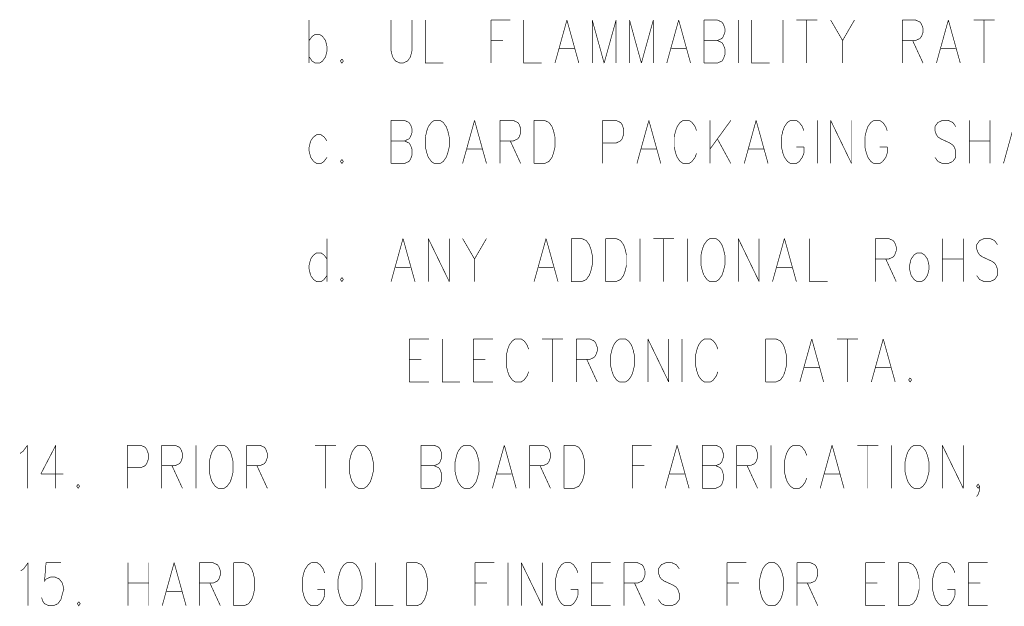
# Model space of a CAD drawing. Extents: x 0 to 34, y 0 to 22.
# Tile 13 of 30: x 18.8 to 20.3, y 7.4 to 8.3. Entities that reach past the tile are written whole.
import ezdxf

# ---------------------------------------------------------------- set-up
doc = ezdxf.new("R2010")
doc.units = 0
doc.header["$MEASUREMENT"] = 0
doc.layers.add('DD_PHO', color=7, linetype='CONTINUOUS')

msp = doc.modelspace()

# ---------------------------------------------------------------- linework, layer by layer
at = {"layer": 'DD_PHO', "const_width": 0.001}
for points in [[(19.2884, 8.2826), (19.2884, 8.217)], [(19.4134, 8.2826), (19.4134, 8.2357), (19.4157, 8.2264)], [(19.443, 8.2264), (19.4452, 8.2357), (19.4452, 8.2826)], [(19.4657, 8.2826), (19.4657, 8.217), (19.493, 8.217)], [(19.5657, 8.2826), (19.5657, 8.217)], [(19.5657, 8.2826), (19.5952, 8.2826)], [(19.6157, 8.2826), (19.6157, 8.217), (19.643, 8.217)], [(19.6816, 8.2826), (19.6634, 8.217)], [(19.6816, 8.2826), (19.6998, 8.217)], [(19.7202, 8.2826), (19.7202, 8.217)], [(19.7202, 8.2826), (19.7384, 8.217)], [(19.7566, 8.2826), (19.7384, 8.217)], [(19.7566, 8.2826), (19.7566, 8.217)], [(19.7771, 8.2826), (19.7771, 8.217)], [(19.7771, 8.2826), (19.7952, 8.217)], [(19.8134, 8.2826), (19.7952, 8.217)], [(19.8134, 8.2826), (19.8134, 8.217)], [(19.8521, 8.2826), (19.8339, 8.217)], [(19.8521, 8.2826), (19.8702, 8.217)], [(19.8907, 8.2826), (19.8907, 8.217)], [(19.8907, 8.2826), (19.9111, 8.2826)], [(19.9111, 8.2826), (19.918, 8.2795), (19.9202, 8.2764)], [(19.9202, 8.2764), (19.9225, 8.2701)], [(19.943, 8.2826), (19.943, 8.217)], [(19.9634, 8.2826), (19.9634, 8.217), (19.9907, 8.217)], [(20.0111, 8.2826), (20.0111, 8.217)], [(20.0316, 8.2826), (20.0634, 8.2826)], [(20.0475, 8.2826), (20.0475, 8.217)], [(20.0839, 8.2826), (20.1021, 8.2514)], [(20.1202, 8.2826), (20.1021, 8.2514)], [(20.193, 8.2826), (20.193, 8.217)], [(20.193, 8.2826), (20.2134, 8.2826)], [(20.2134, 8.2826), (20.2202, 8.2795), (20.2225, 8.2764)], [(20.2225, 8.2764), (20.2248, 8.2701)], [(20.2634, 8.2826), (20.2452, 8.217)], [(20.2634, 8.2826), (20.2816, 8.217)], [(20.3021, 8.2826), (20.3339, 8.2826)], [(20.318, 8.2826), (20.318, 8.217)], [(19.293, 8.2576), (19.2975, 8.2607), (19.3043, 8.2607), (19.3089, 8.2576)], [(19.9225, 8.2639), (19.9202, 8.2576)], [(19.9225, 8.2701), (19.9225, 8.2639)], [(20.2248, 8.2639), (20.2225, 8.2576)], [(20.2248, 8.2701), (20.2248, 8.2639)], [(19.2884, 8.2514), (19.293, 8.2576)], [(19.3089, 8.2576), (19.3134, 8.2514)], [(19.3134, 8.2514), (19.3157, 8.242), (19.3157, 8.2357), (19.3134, 8.2264)], [(19.5657, 8.2514), (19.5839, 8.2514)], [(19.8907, 8.2514), (19.9111, 8.2514)], [(19.9202, 8.2576), (19.918, 8.2545), (19.9111, 8.2514)], [(19.9111, 8.2514), (19.918, 8.2482), (19.9202, 8.2451)], [(19.9202, 8.2451), (19.9225, 8.2389)], [(20.1021, 8.2514), (20.1021, 8.217)], [(20.2134, 8.2514), (20.193, 8.2514)], [(20.2089, 8.2514), (20.2248, 8.217)], [(20.2225, 8.2576), (20.2202, 8.2545), (20.2134, 8.2514)], [(19.6702, 8.2389), (19.693, 8.2389)], [(19.8407, 8.2389), (19.8634, 8.2389)], [(19.9225, 8.2389), (19.9225, 8.2295), (19.9202, 8.2232), (19.918, 8.2201)], [(20.2521, 8.2389), (20.2748, 8.2389)], [(19.293, 8.2201), (19.2884, 8.2264)], [(19.3089, 8.2201), (19.3043, 8.217), (19.2975, 8.217), (19.293, 8.2201)], [(19.3134, 8.2264), (19.3089, 8.2201)], [(19.3384, 8.2232), (19.3361, 8.2201)], [(19.3361, 8.2201), (19.3384, 8.217), (19.3407, 8.2201)], [(19.3407, 8.2201), (19.3384, 8.2232)], [(19.4157, 8.2264), (19.4202, 8.2201)], [(19.4202, 8.2201), (19.4271, 8.217), (19.4316, 8.217), (19.4384, 8.2201)], [(19.4384, 8.2201), (19.443, 8.2264)], [(19.918, 8.2201), (19.9111, 8.217), (19.8907, 8.217)], [(19.4134, 8.1296), (19.4134, 8.064)], [(19.4134, 8.1296), (19.4339, 8.1296)], [(19.4339, 8.1296), (19.4407, 8.1265), (19.443, 8.1234)], [(19.4793, 8.1296), (19.4748, 8.1265), (19.4702, 8.1202), (19.468, 8.114), (19.4657, 8.1046)], [(19.4884, 8.1296), (19.4793, 8.1296)], [(19.5021, 8.1046), (19.4998, 8.114), (19.4975, 8.1202), (19.493, 8.1265), (19.4884, 8.1296)], [(19.5407, 8.1296), (19.5225, 8.064)], [(19.5407, 8.1296), (19.5589, 8.064)], [(19.5793, 8.1296), (19.5793, 8.064)], [(19.5793, 8.1296), (19.5998, 8.1296)], [(19.5998, 8.1296), (19.6066, 8.1265), (19.6089, 8.1234)], [(19.6316, 8.1296), (19.6316, 8.064)], [(19.6316, 8.1296), (19.6475, 8.1296)], [(19.6475, 8.1296), (19.6543, 8.1265), (19.6589, 8.1202), (19.6611, 8.114), (19.6634, 8.1046)], [(19.7361, 8.1296), (19.7361, 8.064)], [(19.7361, 8.1296), (19.7566, 8.1296)], [(19.7566, 8.1296), (19.7634, 8.1265), (19.7657, 8.1234)], [(19.8066, 8.1296), (19.7884, 8.064)], [(19.8066, 8.1296), (19.8248, 8.064)], [(19.8589, 8.1296), (19.8543, 8.1265), (19.8498, 8.1202), (19.8475, 8.114), (19.8452, 8.1046)], [(19.868, 8.1296), (19.8589, 8.1296)], [(19.8793, 8.114), (19.8771, 8.1202), (19.8725, 8.1265), (19.868, 8.1296)], [(19.8998, 8.1296), (19.8998, 8.064)], [(19.9316, 8.1296), (19.8998, 8.0859)], [(19.9702, 8.1296), (19.9521, 8.064)], [(19.9702, 8.1296), (19.9884, 8.064)], [(20.0225, 8.1296), (20.018, 8.1265), (20.0134, 8.1202), (20.0111, 8.114), (20.0089, 8.1046)], [(20.0316, 8.1296), (20.0225, 8.1296)], [(20.043, 8.114), (20.0407, 8.1202), (20.0361, 8.1265), (20.0316, 8.1296)], [(20.0634, 8.1296), (20.0634, 8.064)], [(20.0839, 8.1296), (20.0839, 8.064)], [(20.0839, 8.1296), (20.1157, 8.064)], [(20.1157, 8.1296), (20.1157, 8.064)], [(20.1498, 8.1296), (20.1452, 8.1265), (20.1407, 8.1202), (20.1384, 8.114), (20.1361, 8.1046)], [(20.1589, 8.1296), (20.1498, 8.1296)], [(20.1702, 8.114), (20.168, 8.1202), (20.1634, 8.1265), (20.1589, 8.1296)], [(20.2543, 8.1296), (20.2475, 8.1265), (20.243, 8.1202), (20.243, 8.114), (20.2452, 8.1077), (20.2475, 8.1046)], [(20.2634, 8.1296), (20.2543, 8.1296)], [(20.2748, 8.1202), (20.2702, 8.1265), (20.2634, 8.1296)], [(20.2952, 8.1296), (20.2952, 8.064)], [(20.3271, 8.1296), (20.3271, 8.064)], [(20.3657, 8.1296), (20.3475, 8.064)], [(19.443, 8.1234), (19.4452, 8.1171)], [(19.4452, 8.1109), (19.443, 8.1046)], [(19.4452, 8.1171), (19.4452, 8.1109)], [(19.6089, 8.1234), (19.6111, 8.1171)], [(19.6111, 8.1109), (19.6089, 8.1046)], [(19.6111, 8.1171), (19.6111, 8.1109)], [(19.768, 8.1171), (19.768, 8.1077), (19.7657, 8.1015), (19.7634, 8.0984)], [(19.7657, 8.1234), (19.768, 8.1171)], [(19.2907, 8.0984), (19.2884, 8.089), (19.2884, 8.0827), (19.2907, 8.0734)], [(19.2952, 8.1046), (19.2907, 8.0984)], [(19.3111, 8.1046), (19.3066, 8.1077), (19.2998, 8.1077), (19.2952, 8.1046)], [(19.3157, 8.0984), (19.3111, 8.1046)], [(19.4134, 8.0984), (19.4339, 8.0984)], [(19.443, 8.1046), (19.4407, 8.1015), (19.4339, 8.0984)], [(19.4339, 8.0984), (19.4407, 8.0952), (19.443, 8.0921)], [(19.4657, 8.1046), (19.4657, 8.089), (19.468, 8.0796)], [(19.4998, 8.0796), (19.5021, 8.089), (19.5021, 8.1046)], [(19.5998, 8.0984), (19.5793, 8.0984)], [(19.5952, 8.0984), (19.6111, 8.064)], [(19.6089, 8.1046), (19.6066, 8.1015), (19.5998, 8.0984)], [(19.6634, 8.1046), (19.6634, 8.089), (19.6611, 8.0796)], [(19.7634, 8.0984), (19.7566, 8.0952), (19.7361, 8.0952)], [(19.8452, 8.1046), (19.8452, 8.089), (19.8475, 8.0796)], [(19.9111, 8.1015), (19.9316, 8.064)], [(20.0089, 8.1046), (20.0089, 8.089), (20.0111, 8.0796)], [(20.1361, 8.1046), (20.1361, 8.089), (20.1384, 8.0796)], [(20.2475, 8.1046), (20.2521, 8.1015), (20.2657, 8.0952), (20.2702, 8.0921)], [(20.2952, 8.0984), (20.3271, 8.0984)], [(19.4452, 8.0859), (19.4452, 8.0765), (19.443, 8.0702), (19.4407, 8.0671)], [(19.443, 8.0921), (19.4452, 8.0859)], [(19.468, 8.0796), (19.4702, 8.0734)], [(19.4975, 8.0734), (19.4998, 8.0796)], [(19.5293, 8.0859), (19.5521, 8.0859)], [(19.6611, 8.0796), (19.6589, 8.0734)], [(19.7952, 8.0859), (19.818, 8.0859)], [(19.8475, 8.0796), (19.8498, 8.0734)], [(19.8771, 8.0734), (19.8793, 8.0796)], [(19.9589, 8.0859), (19.9816, 8.0859)], [(20.0111, 8.0796), (20.0134, 8.0734)], [(20.0316, 8.089), (20.043, 8.089)], [(20.0407, 8.0734), (20.043, 8.0796)], [(20.043, 8.0796), (20.043, 8.089)], [(20.1384, 8.0796), (20.1407, 8.0734)], [(20.1589, 8.089), (20.1702, 8.089)], [(20.168, 8.0734), (20.1702, 8.0796)], [(20.1702, 8.0796), (20.1702, 8.089)], [(20.2702, 8.0921), (20.2725, 8.089), (20.2748, 8.0827), (20.2748, 8.0734)], [(19.2907, 8.0734), (19.2952, 8.0671)], [(19.2952, 8.0671), (19.2998, 8.064), (19.3066, 8.064), (19.3111, 8.0671)], [(19.3111, 8.0671), (19.3157, 8.0734)], [(19.3384, 8.0702), (19.3361, 8.0671)], [(19.3361, 8.0671), (19.3384, 8.064), (19.3407, 8.0671)], [(19.3407, 8.0671), (19.3384, 8.0702)], [(19.4407, 8.0671), (19.4339, 8.064), (19.4134, 8.064)], [(19.4702, 8.0734), (19.4748, 8.0671)], [(19.4748, 8.0671), (19.4793, 8.064), (19.4884, 8.064), (19.493, 8.0671)], [(19.493, 8.0671), (19.4975, 8.0734)], [(19.6543, 8.0671), (19.6475, 8.064), (19.6316, 8.064)], [(19.6589, 8.0734), (19.6543, 8.0671)], [(19.8498, 8.0734), (19.8543, 8.0671)], [(19.8543, 8.0671), (19.8589, 8.064), (19.868, 8.064), (19.8725, 8.0671)], [(19.8725, 8.0671), (19.8771, 8.0734)], [(20.0134, 8.0734), (20.018, 8.0671)], [(20.018, 8.0671), (20.0225, 8.064), (20.0316, 8.064), (20.0361, 8.0671)], [(20.0361, 8.0671), (20.0407, 8.0734)], [(20.1407, 8.0734), (20.1452, 8.0671)], [(20.1452, 8.0671), (20.1498, 8.064), (20.1589, 8.064), (20.1634, 8.0671)], [(20.1634, 8.0671), (20.168, 8.0734)], [(20.2475, 8.0671), (20.243, 8.0734)], [(20.2702, 8.0671), (20.2634, 8.064), (20.2543, 8.064), (20.2475, 8.0671)], [(20.2748, 8.0734), (20.2702, 8.0671)], [(19.3157, 7.9496), (19.3157, 7.884)], [(19.4316, 7.9496), (19.4134, 7.884)], [(19.4316, 7.9496), (19.4498, 7.884)], [(19.4702, 7.9496), (19.4702, 7.884)], [(19.4702, 7.9496), (19.5021, 7.884)], [(19.5021, 7.9496), (19.5021, 7.884)], [(19.5225, 7.9496), (19.5407, 7.9184)], [(19.5589, 7.9496), (19.5407, 7.9184)], [(19.6498, 7.9496), (19.6316, 7.884)], [(19.6498, 7.9496), (19.668, 7.884)], [(19.6884, 7.9496), (19.6884, 7.884)], [(19.6884, 7.9496), (19.7043, 7.9496)], [(19.7043, 7.9496), (19.7111, 7.9465), (19.7157, 7.9402), (19.718, 7.934), (19.7202, 7.9246)], [(19.7407, 7.9496), (19.7407, 7.884)], [(19.7407, 7.9496), (19.7566, 7.9496)], [(19.7566, 7.9496), (19.7634, 7.9465), (19.768, 7.9402), (19.7702, 7.934), (19.7725, 7.9246)], [(19.793, 7.9496), (19.793, 7.884)], [(19.8134, 7.9496), (19.8452, 7.9496)], [(19.8293, 7.9496), (19.8293, 7.884)], [(19.8657, 7.9496), (19.8657, 7.884)], [(19.8998, 7.9496), (19.8952, 7.9465), (19.8907, 7.9402), (19.8884, 7.934), (19.8861, 7.9246)], [(19.9089, 7.9496), (19.8998, 7.9496)], [(19.9225, 7.9246), (19.9202, 7.934), (19.918, 7.9402), (19.9134, 7.9465), (19.9089, 7.9496)], [(19.943, 7.9496), (19.943, 7.884)], [(19.943, 7.9496), (19.9748, 7.884)], [(19.9748, 7.9496), (19.9748, 7.884)], [(20.0134, 7.9496), (19.9952, 7.884)], [(20.0134, 7.9496), (20.0316, 7.884)], [(20.0521, 7.9496), (20.0521, 7.884), (20.0793, 7.884)], [(20.1521, 7.9496), (20.1521, 7.884)], [(20.1521, 7.9496), (20.1725, 7.9496)], [(20.1725, 7.9496), (20.1793, 7.9465), (20.1816, 7.9434)], [(20.2543, 7.9496), (20.2543, 7.884)], [(20.2861, 7.9496), (20.2861, 7.884)], [(20.318, 7.9496), (20.3111, 7.9465), (20.3066, 7.9402), (20.3066, 7.934), (20.3089, 7.9277), (20.3111, 7.9246)], [(20.3271, 7.9496), (20.318, 7.9496)], [(20.3384, 7.9402), (20.3339, 7.9465), (20.3271, 7.9496)], [(20.1816, 7.9434), (20.1839, 7.9371)], [(20.1839, 7.9309), (20.1816, 7.9246)], [(20.1839, 7.9371), (20.1839, 7.9309)], [(19.2907, 7.9184), (19.2884, 7.909), (19.2884, 7.9027), (19.2907, 7.8934)], [(19.2952, 7.9246), (19.2907, 7.9184)], [(19.3111, 7.9246), (19.3066, 7.9277), (19.2998, 7.9277), (19.2952, 7.9246)], [(19.3157, 7.9184), (19.3111, 7.9246)], [(19.5407, 7.9184), (19.5407, 7.884)], [(19.7202, 7.9246), (19.7202, 7.909), (19.718, 7.8996)], [(19.7725, 7.9246), (19.7725, 7.909), (19.7702, 7.8996)], [(19.8861, 7.9246), (19.8861, 7.909), (19.8884, 7.8996)], [(19.9202, 7.8996), (19.9225, 7.909), (19.9225, 7.9246)], [(20.1725, 7.9184), (20.1521, 7.9184)], [(20.168, 7.9184), (20.1839, 7.884)], [(20.1816, 7.9246), (20.1793, 7.9215), (20.1725, 7.9184)], [(20.2066, 7.9184), (20.2043, 7.909), (20.2043, 7.9027), (20.2066, 7.8934)], [(20.2111, 7.9246), (20.2066, 7.9184)], [(20.2157, 7.9277), (20.2111, 7.9246)], [(20.2271, 7.9246), (20.2225, 7.9277), (20.2157, 7.9277)], [(20.2316, 7.9184), (20.2271, 7.9246)], [(20.2316, 7.8934), (20.2339, 7.9027), (20.2339, 7.909), (20.2316, 7.9184)], [(20.2543, 7.9184), (20.2861, 7.9184)], [(20.3111, 7.9246), (20.3157, 7.9215), (20.3293, 7.9152), (20.3339, 7.9121)], [(19.4202, 7.9059), (19.443, 7.9059)], [(19.6384, 7.9059), (19.6611, 7.9059)], [(19.718, 7.8996), (19.7157, 7.8934)], [(19.7702, 7.8996), (19.768, 7.8934)], [(19.8884, 7.8996), (19.8907, 7.8934)], [(19.918, 7.8934), (19.9202, 7.8996)], [(20.0021, 7.9059), (20.0248, 7.9059)], [(20.3339, 7.9121), (20.3361, 7.909), (20.3384, 7.9027), (20.3384, 7.8934)], [(19.2907, 7.8934), (19.2952, 7.8871)], [(19.2952, 7.8871), (19.2998, 7.884), (19.3066, 7.884), (19.3111, 7.8871)], [(19.3111, 7.8871), (19.3157, 7.8934)], [(19.3384, 7.8902), (19.3361, 7.8871)], [(19.3361, 7.8871), (19.3384, 7.884), (19.3407, 7.8871)], [(19.3407, 7.8871), (19.3384, 7.8902)], [(19.7111, 7.8871), (19.7043, 7.884), (19.6884, 7.884)], [(19.7157, 7.8934), (19.7111, 7.8871)], [(19.7634, 7.8871), (19.7566, 7.884), (19.7407, 7.884)], [(19.768, 7.8934), (19.7634, 7.8871)], [(19.8907, 7.8934), (19.8952, 7.8871)], [(19.8952, 7.8871), (19.8998, 7.884), (19.9089, 7.884), (19.9134, 7.8871)], [(19.9134, 7.8871), (19.918, 7.8934)], [(20.2066, 7.8934), (20.2111, 7.8871)], [(20.2111, 7.8871), (20.2157, 7.884), (20.2225, 7.884), (20.2271, 7.8871)], [(20.2271, 7.8871), (20.2316, 7.8934)], [(20.3111, 7.8871), (20.3066, 7.8934)], [(20.3339, 7.8871), (20.3271, 7.884), (20.318, 7.884), (20.3111, 7.8871)], [(20.3384, 7.8934), (20.3339, 7.8871)], [(19.4414, 7.7966), (19.4414, 7.731)], [(19.4414, 7.7966), (19.471, 7.7966)], [(19.4914, 7.7966), (19.4914, 7.731), (19.5187, 7.731)], [(19.5391, 7.7966), (19.5391, 7.731)], [(19.5391, 7.7966), (19.5687, 7.7966)], [(19.6028, 7.7966), (19.5982, 7.7935), (19.5937, 7.7872), (19.5914, 7.781), (19.5891, 7.7716)], [(19.6119, 7.7966), (19.6028, 7.7966)], [(19.6232, 7.781), (19.621, 7.7872), (19.6164, 7.7935), (19.6119, 7.7966)], [(19.6437, 7.7966), (19.6755, 7.7966)], [(19.6596, 7.7966), (19.6596, 7.731)], [(19.696, 7.7966), (19.696, 7.731)], [(19.696, 7.7966), (19.7164, 7.7966)], [(19.7164, 7.7966), (19.7232, 7.7935), (19.7255, 7.7904)], [(19.7619, 7.7966), (19.7573, 7.7935), (19.7528, 7.7872), (19.7505, 7.781), (19.7482, 7.7716)], [(19.771, 7.7966), (19.7619, 7.7966)], [(19.7846, 7.7716), (19.7823, 7.781), (19.7801, 7.7872), (19.7755, 7.7935), (19.771, 7.7966)], [(19.8051, 7.7966), (19.8051, 7.731)], [(19.8051, 7.7966), (19.8369, 7.731)], [(19.8369, 7.7966), (19.8369, 7.731)], [(19.8573, 7.7966), (19.8573, 7.731)], [(19.8914, 7.7966), (19.8869, 7.7935), (19.8823, 7.7872), (19.8801, 7.781), (19.8778, 7.7716)], [(19.9005, 7.7966), (19.8914, 7.7966)], [(19.9119, 7.781), (19.9096, 7.7872), (19.9051, 7.7935), (19.9005, 7.7966)], [(19.9846, 7.7966), (19.9846, 7.731)], [(19.9846, 7.7966), (20.0005, 7.7966)], [(20.0005, 7.7966), (20.0073, 7.7935), (20.0119, 7.7872), (20.0141, 7.781), (20.0164, 7.7716)], [(20.0551, 7.7966), (20.0369, 7.731)], [(20.0551, 7.7966), (20.0732, 7.731)], [(20.0937, 7.7966), (20.1255, 7.7966)], [(20.1096, 7.7966), (20.1096, 7.731)], [(20.1641, 7.7966), (20.146, 7.731)], [(20.1641, 7.7966), (20.1823, 7.731)], [(19.7255, 7.7904), (19.7278, 7.7841)], [(19.7278, 7.7841), (19.7278, 7.7779)], [(19.4414, 7.7654), (19.4596, 7.7654)], [(19.5391, 7.7654), (19.5573, 7.7654)], [(19.5891, 7.7716), (19.5891, 7.756), (19.5914, 7.7466)], [(19.7164, 7.7654), (19.696, 7.7654)], [(19.7119, 7.7654), (19.7278, 7.731)], [(19.7255, 7.7716), (19.7232, 7.7685), (19.7164, 7.7654)], [(19.7278, 7.7779), (19.7255, 7.7716)], [(19.7482, 7.7716), (19.7482, 7.756), (19.7505, 7.7466)], [(19.7823, 7.7466), (19.7846, 7.756), (19.7846, 7.7716)], [(19.8778, 7.7716), (19.8778, 7.756), (19.8801, 7.7466)], [(20.0164, 7.7716), (20.0164, 7.756), (20.0141, 7.7466)], [(20.0437, 7.7529), (20.0664, 7.7529)], [(20.1528, 7.7529), (20.1755, 7.7529)], [(19.5914, 7.7466), (19.5937, 7.7404)], [(19.5937, 7.7404), (19.5982, 7.7341)], [(19.5982, 7.7341), (19.6028, 7.731), (19.6119, 7.731), (19.6164, 7.7341)], [(19.6164, 7.7341), (19.621, 7.7404)], [(19.621, 7.7404), (19.6232, 7.7466)], [(19.7505, 7.7466), (19.7528, 7.7404)], [(19.7528, 7.7404), (19.7573, 7.7341)], [(19.7573, 7.7341), (19.7619, 7.731), (19.771, 7.731), (19.7755, 7.7341)], [(19.7755, 7.7341), (19.7801, 7.7404)], [(19.7801, 7.7404), (19.7823, 7.7466)], [(19.8801, 7.7466), (19.8823, 7.7404)], [(19.8823, 7.7404), (19.8869, 7.7341)], [(19.8869, 7.7341), (19.8914, 7.731), (19.9005, 7.731), (19.9051, 7.7341)], [(19.9051, 7.7341), (19.9096, 7.7404)], [(19.9096, 7.7404), (19.9119, 7.7466)], [(20.0073, 7.7341), (20.0005, 7.731), (19.9846, 7.731)], [(20.0119, 7.7404), (20.0073, 7.7341)], [(20.0141, 7.7466), (20.0119, 7.7404)], [(20.2051, 7.7372), (20.2028, 7.7341)], [(20.2028, 7.7341), (20.2051, 7.731), (20.2073, 7.7341)], [(20.2073, 7.7341), (20.2051, 7.7372)], [(19.4414, 7.731), (19.471, 7.731)], [(19.5391, 7.731), (19.5687, 7.731)], [(18.8474, 7.6221), (18.852, 7.6252), (18.8588, 7.6346)], [(18.8588, 7.6346), (18.8588, 7.569)], [(18.902, 7.6346), (18.8792, 7.5909)], [(18.902, 7.6346), (18.902, 7.569)], [(19.0111, 7.6346), (19.0111, 7.569)], [(19.0111, 7.6346), (19.0315, 7.6346)], [(19.0315, 7.6346), (19.0383, 7.6315), (19.0406, 7.6284)], [(19.0633, 7.6346), (19.0633, 7.569)], [(19.0633, 7.6346), (19.0838, 7.6346)], [(19.0838, 7.6346), (19.0906, 7.6315), (19.0929, 7.6284)], [(19.1156, 7.6346), (19.1156, 7.569)], [(19.1497, 7.6346), (19.1451, 7.6315), (19.1406, 7.6252), (19.1383, 7.619), (19.1361, 7.6096)], [(19.1588, 7.6346), (19.1497, 7.6346)], [(19.1724, 7.6096), (19.1701, 7.619), (19.1679, 7.6252), (19.1633, 7.6315), (19.1588, 7.6346)], [(19.1929, 7.6346), (19.1929, 7.569)], [(19.1929, 7.6346), (19.2133, 7.6346)], [(19.2133, 7.6346), (19.2201, 7.6315), (19.2224, 7.6284)], [(19.2974, 7.6346), (19.3292, 7.6346)], [(19.3133, 7.6346), (19.3133, 7.569)], [(19.3633, 7.6346), (19.3588, 7.6315), (19.3542, 7.6252), (19.352, 7.619), (19.3497, 7.6096)], [(19.3724, 7.6346), (19.3633, 7.6346)], [(19.3861, 7.6096), (19.3838, 7.619), (19.3815, 7.6252), (19.377, 7.6315), (19.3724, 7.6346)], [(19.4588, 7.6346), (19.4588, 7.569)], [(19.4588, 7.6346), (19.4792, 7.6346)], [(19.4792, 7.6346), (19.4861, 7.6315), (19.4883, 7.6284)], [(19.5247, 7.6346), (19.5201, 7.6315), (19.5156, 7.6252), (19.5133, 7.619), (19.5111, 7.6096)], [(19.5338, 7.6346), (19.5247, 7.6346)], [(19.5474, 7.6096), (19.5451, 7.619), (19.5429, 7.6252), (19.5383, 7.6315), (19.5338, 7.6346)], [(19.5861, 7.6346), (19.5679, 7.569)], [(19.5861, 7.6346), (19.6042, 7.569)], [(19.6247, 7.6346), (19.6247, 7.569)], [(19.6247, 7.6346), (19.6451, 7.6346)], [(19.6451, 7.6346), (19.652, 7.6315), (19.6542, 7.6284)], [(19.677, 7.6346), (19.677, 7.569)], [(19.677, 7.6346), (19.6929, 7.6346)], [(19.6929, 7.6346), (19.6997, 7.6315), (19.7042, 7.6252), (19.7065, 7.619), (19.7088, 7.6096)], [(19.7815, 7.6346), (19.7815, 7.569)], [(19.7815, 7.6346), (19.8111, 7.6346)], [(19.8497, 7.6346), (19.8315, 7.569)], [(19.8497, 7.6346), (19.8679, 7.569)], [(19.8883, 7.6346), (19.8883, 7.569)], [(19.8883, 7.6346), (19.9088, 7.6346)], [(19.9088, 7.6346), (19.9156, 7.6315), (19.9179, 7.6284)], [(19.9406, 7.6346), (19.9406, 7.569)], [(19.9406, 7.6346), (19.9611, 7.6346)], [(19.9611, 7.6346), (19.9679, 7.6315), (19.9701, 7.6284)], [(19.9929, 7.6346), (19.9929, 7.569)], [(20.027, 7.6346), (20.0224, 7.6315), (20.0179, 7.6252), (20.0156, 7.619), (20.0133, 7.6096)], [(20.0361, 7.6346), (20.027, 7.6346)], [(20.0474, 7.619), (20.0451, 7.6252), (20.0406, 7.6315), (20.0361, 7.6346)], [(20.0861, 7.6346), (20.0679, 7.569)], [(20.0861, 7.6346), (20.1042, 7.569)], [(20.1247, 7.6346), (20.1565, 7.6346)], [(20.1406, 7.6346), (20.1406, 7.569)], [(20.177, 7.6346), (20.177, 7.569)], [(20.2111, 7.6346), (20.2065, 7.6315), (20.202, 7.6252), (20.1997, 7.619), (20.1974, 7.6096)], [(20.2201, 7.6346), (20.2111, 7.6346)], [(20.2338, 7.6096), (20.2315, 7.619), (20.2292, 7.6252), (20.2247, 7.6315), (20.2201, 7.6346)], [(20.2542, 7.6346), (20.2542, 7.569)], [(20.2542, 7.6346), (20.2861, 7.569)], [(20.2861, 7.6346), (20.2861, 7.569)], [(19.0429, 7.6221), (19.0429, 7.6127), (19.0406, 7.6065), (19.0383, 7.6034)], [(19.0406, 7.6284), (19.0429, 7.6221)], [(19.0929, 7.6284), (19.0951, 7.6221)], [(19.0951, 7.6159), (19.0929, 7.6096)], [(19.0951, 7.6221), (19.0951, 7.6159)], [(19.2224, 7.6284), (19.2247, 7.6221)], [(19.2247, 7.6159), (19.2224, 7.6096)], [(19.2247, 7.6221), (19.2247, 7.6159)], [(19.4883, 7.6284), (19.4906, 7.6221)], [(19.4906, 7.6159), (19.4883, 7.6096)], [(19.4906, 7.6221), (19.4906, 7.6159)], [(19.6542, 7.6284), (19.6565, 7.6221)], [(19.6565, 7.6159), (19.6542, 7.6096)], [(19.6565, 7.6221), (19.6565, 7.6159)], [(19.9179, 7.6284), (19.9201, 7.6221)], [(19.9201, 7.6159), (19.9179, 7.6096)], [(19.9201, 7.6221), (19.9201, 7.6159)], [(19.9701, 7.6284), (19.9724, 7.6221)], [(19.9724, 7.6159), (19.9701, 7.6096)], [(19.9724, 7.6221), (19.9724, 7.6159)], [(19.0383, 7.6034), (19.0315, 7.6002), (19.0111, 7.6002)], [(19.0838, 7.6034), (19.0633, 7.6034)], [(19.0792, 7.6034), (19.0951, 7.569)], [(19.0929, 7.6096), (19.0906, 7.6065), (19.0838, 7.6034)], [(19.1361, 7.6096), (19.1361, 7.594), (19.1383, 7.5846)], [(19.1701, 7.5846), (19.1724, 7.594), (19.1724, 7.6096)], [(19.2133, 7.6034), (19.1929, 7.6034)], [(19.2088, 7.6034), (19.2247, 7.569)], [(19.2224, 7.6096), (19.2201, 7.6065), (19.2133, 7.6034)], [(19.3497, 7.6096), (19.3497, 7.594), (19.352, 7.5846)], [(19.3838, 7.5846), (19.3861, 7.594), (19.3861, 7.6096)], [(19.4588, 7.6034), (19.4792, 7.6034)], [(19.4883, 7.6096), (19.4861, 7.6065), (19.4792, 7.6034)], [(19.4792, 7.6034), (19.4861, 7.6002), (19.4883, 7.5971)], [(19.5111, 7.6096), (19.5111, 7.594), (19.5133, 7.5846)], [(19.5451, 7.5846), (19.5474, 7.594), (19.5474, 7.6096)], [(19.6451, 7.6034), (19.6247, 7.6034)], [(19.6406, 7.6034), (19.6565, 7.569)], [(19.6542, 7.6096), (19.652, 7.6065), (19.6451, 7.6034)], [(19.7088, 7.6096), (19.7088, 7.594), (19.7065, 7.5846)], [(19.7815, 7.6034), (19.7997, 7.6034)], [(19.8883, 7.6034), (19.9088, 7.6034)], [(19.9179, 7.6096), (19.9156, 7.6065), (19.9088, 7.6034)], [(19.9088, 7.6034), (19.9156, 7.6002), (19.9179, 7.5971)], [(19.9611, 7.6034), (19.9406, 7.6034)], [(19.9565, 7.6034), (19.9724, 7.569)], [(19.9701, 7.6096), (19.9679, 7.6065), (19.9611, 7.6034)], [(20.0133, 7.6096), (20.0133, 7.594), (20.0156, 7.5846)], [(20.1974, 7.6096), (20.1974, 7.594), (20.1997, 7.5846)], [(20.2315, 7.5846), (20.2338, 7.594), (20.2338, 7.6096)], [(18.8792, 7.5909), (18.9133, 7.5909)], [(19.1383, 7.5846), (19.1406, 7.5784)], [(19.1679, 7.5784), (19.1701, 7.5846)], [(19.352, 7.5846), (19.3542, 7.5784)], [(19.3815, 7.5784), (19.3838, 7.5846)], [(19.4906, 7.5909), (19.4906, 7.5815), (19.4883, 7.5752), (19.4861, 7.5721)], [(19.4883, 7.5971), (19.4906, 7.5909)], [(19.5133, 7.5846), (19.5156, 7.5784)], [(19.5429, 7.5784), (19.5451, 7.5846)], [(19.5747, 7.5909), (19.5974, 7.5909)], [(19.7065, 7.5846), (19.7042, 7.5784)], [(19.8383, 7.5909), (19.8611, 7.5909)], [(19.9201, 7.5909), (19.9201, 7.5815), (19.9179, 7.5752), (19.9156, 7.5721)], [(19.9179, 7.5971), (19.9201, 7.5909)], [(20.0156, 7.5846), (20.0179, 7.5784)], [(20.0451, 7.5784), (20.0474, 7.5846)], [(20.0747, 7.5909), (20.0974, 7.5909)], [(20.1997, 7.5846), (20.202, 7.5784)], [(20.2292, 7.5784), (20.2315, 7.5846)], [(18.9361, 7.5752), (18.9338, 7.5721)], [(18.9338, 7.5721), (18.9361, 7.569), (18.9383, 7.5721)], [(18.9383, 7.5721), (18.9361, 7.5752)], [(19.1406, 7.5784), (19.1451, 7.5721)], [(19.1451, 7.5721), (19.1497, 7.569), (19.1588, 7.569), (19.1633, 7.5721)], [(19.1633, 7.5721), (19.1679, 7.5784)], [(19.3542, 7.5784), (19.3588, 7.5721)], [(19.3588, 7.5721), (19.3633, 7.569), (19.3724, 7.569), (19.377, 7.5721)], [(19.377, 7.5721), (19.3815, 7.5784)], [(19.4861, 7.5721), (19.4792, 7.569), (19.4588, 7.569)], [(19.5156, 7.5784), (19.5201, 7.5721)], [(19.5201, 7.5721), (19.5247, 7.569), (19.5338, 7.569), (19.5383, 7.5721)], [(19.5383, 7.5721), (19.5429, 7.5784)], [(19.6997, 7.5721), (19.6929, 7.569), (19.677, 7.569)], [(19.7042, 7.5784), (19.6997, 7.5721)], [(19.9156, 7.5721), (19.9088, 7.569), (19.8883, 7.569)], [(20.0179, 7.5784), (20.0224, 7.5721)], [(20.0224, 7.5721), (20.027, 7.569), (20.0361, 7.569), (20.0406, 7.5721)], [(20.0406, 7.5721), (20.0451, 7.5784)], [(20.202, 7.5784), (20.2065, 7.5721)], [(20.2065, 7.5721), (20.2111, 7.569), (20.2201, 7.569), (20.2247, 7.5721)], [(20.2247, 7.5721), (20.2292, 7.5784)], [(20.3065, 7.5721), (20.3088, 7.5752), (20.3111, 7.5721)], [(20.3111, 7.5721), (20.3088, 7.569), (20.3065, 7.5721)], [(20.3111, 7.5721), (20.3111, 7.5659)], [(20.3088, 7.5596), (20.3065, 7.5565)], [(20.3111, 7.5659), (20.3088, 7.5596)], [(18.8484, 7.4431), (18.853, 7.4462), (18.8598, 7.4556)], [(18.8598, 7.4556), (18.8598, 7.39)], [(18.8871, 7.4556), (18.8848, 7.4275), (18.8871, 7.4306)], [(18.9098, 7.4556), (18.8871, 7.4556)], [(19.0121, 7.4556), (19.0121, 7.39)], [(19.0439, 7.4556), (19.0439, 7.39)], [(19.0825, 7.4556), (19.0643, 7.39)], [(19.0825, 7.4556), (19.1007, 7.39)], [(19.1211, 7.4556), (19.1211, 7.39)], [(19.1211, 7.4556), (19.1416, 7.4556)], [(19.1416, 7.4556), (19.1484, 7.4525), (19.1507, 7.4494)], [(19.1507, 7.4494), (19.153, 7.4431)], [(19.1734, 7.4556), (19.1734, 7.39)], [(19.1734, 7.4556), (19.1893, 7.4556)], [(19.1893, 7.4556), (19.1961, 7.4525), (19.2007, 7.4462), (19.203, 7.44), (19.2052, 7.4306)], [(19.2916, 7.4556), (19.2871, 7.4525), (19.2825, 7.4462), (19.2802, 7.44), (19.278, 7.4306)], [(19.3007, 7.4556), (19.2916, 7.4556)], [(19.3121, 7.44), (19.3098, 7.4462), (19.3052, 7.4525), (19.3007, 7.4556)], [(19.3461, 7.4556), (19.3416, 7.4525), (19.3371, 7.4462), (19.3348, 7.44), (19.3325, 7.4306)], [(19.3552, 7.4556), (19.3461, 7.4556)], [(19.3689, 7.4306), (19.3666, 7.44), (19.3643, 7.4462), (19.3598, 7.4525), (19.3552, 7.4556)], [(19.3893, 7.4556), (19.3893, 7.39), (19.4166, 7.39)], [(19.4371, 7.4556), (19.4371, 7.39)], [(19.4371, 7.4556), (19.453, 7.4556)], [(19.453, 7.4556), (19.4598, 7.4525), (19.4643, 7.4462), (19.4666, 7.44), (19.4689, 7.4306)], [(19.5416, 7.4556), (19.5416, 7.39)], [(19.5416, 7.4556), (19.5711, 7.4556)], [(19.5916, 7.4556), (19.5916, 7.39)], [(19.6121, 7.4556), (19.6121, 7.39)], [(19.6121, 7.4556), (19.6439, 7.39)], [(19.6439, 7.4556), (19.6439, 7.39)], [(19.678, 7.4556), (19.6734, 7.4525), (19.6689, 7.4462), (19.6666, 7.44), (19.6643, 7.4306)], [(19.6871, 7.4556), (19.678, 7.4556)], [(19.6984, 7.44), (19.6961, 7.4462), (19.6916, 7.4525), (19.6871, 7.4556)], [(19.7189, 7.4556), (19.7189, 7.39)], [(19.7189, 7.4556), (19.7484, 7.4556)], [(19.7689, 7.4556), (19.7689, 7.39)], [(19.7689, 7.4556), (19.7893, 7.4556)], [(19.7893, 7.4556), (19.7961, 7.4525), (19.7984, 7.4494)], [(19.7984, 7.4494), (19.8007, 7.4431)], [(19.8325, 7.4556), (19.8257, 7.4525), (19.8211, 7.4462), (19.8211, 7.44), (19.8234, 7.4337), (19.8257, 7.4306)], [(19.8416, 7.4556), (19.8325, 7.4556)], [(19.853, 7.4462), (19.8484, 7.4525), (19.8416, 7.4556)], [(19.9257, 7.4556), (19.9257, 7.39)], [(19.9257, 7.4556), (19.9552, 7.4556)], [(19.9893, 7.4556), (19.9848, 7.4525), (19.9802, 7.4462), (19.978, 7.44), (19.9757, 7.4306)], [(19.9984, 7.4556), (19.9893, 7.4556)], [(20.0121, 7.4306), (20.0098, 7.44), (20.0075, 7.4462), (20.003, 7.4525), (19.9984, 7.4556)], [(20.0325, 7.4556), (20.0325, 7.39)], [(20.0325, 7.4556), (20.053, 7.4556)], [(20.053, 7.4556), (20.0598, 7.4525), (20.0621, 7.4494)], [(20.0621, 7.4494), (20.0643, 7.4431)], [(20.1371, 7.4556), (20.1371, 7.39)], [(20.1371, 7.4556), (20.1666, 7.4556)], [(20.1871, 7.4556), (20.1871, 7.39)], [(20.1871, 7.4556), (20.203, 7.4556)], [(20.203, 7.4556), (20.2098, 7.4525), (20.2143, 7.4462), (20.2166, 7.44), (20.2189, 7.4306)], [(20.253, 7.4556), (20.2484, 7.4525), (20.2439, 7.4462), (20.2416, 7.44), (20.2393, 7.4306)], [(20.2621, 7.4556), (20.253, 7.4556)], [(20.2734, 7.44), (20.2711, 7.4462), (20.2666, 7.4525), (20.2621, 7.4556)], [(20.2939, 7.4556), (20.2939, 7.39)], [(20.2939, 7.4556), (20.3234, 7.4556)], [(18.8871, 7.4306), (18.8939, 7.4337), (18.9007, 7.4337), (18.9075, 7.4306)], [(19.153, 7.4369), (19.1507, 7.4306)], [(19.153, 7.4431), (19.153, 7.4369)], [(19.8007, 7.4369), (19.7984, 7.4306)], [(19.8007, 7.4431), (19.8007, 7.4369)], [(20.0643, 7.4369), (20.0621, 7.4306)], [(20.0643, 7.4431), (20.0643, 7.4369)], [(18.9075, 7.4306), (18.9121, 7.4244)], [(18.9121, 7.4244), (18.9143, 7.415), (18.9121, 7.4087), (18.9098, 7.3994)], [(19.0121, 7.4244), (19.0439, 7.4244)], [(19.1416, 7.4244), (19.1211, 7.4244)], [(19.1371, 7.4244), (19.153, 7.39)], [(19.1507, 7.4306), (19.1484, 7.4275), (19.1416, 7.4244)], [(19.2052, 7.4306), (19.2052, 7.415), (19.203, 7.4056)], [(19.278, 7.4306), (19.278, 7.415), (19.2802, 7.4056)], [(19.3325, 7.4306), (19.3325, 7.415), (19.3348, 7.4056)], [(19.3666, 7.4056), (19.3689, 7.415), (19.3689, 7.4306)], [(19.4689, 7.4306), (19.4689, 7.415), (19.4666, 7.4056)], [(19.5416, 7.4244), (19.5598, 7.4244)], [(19.6643, 7.4306), (19.6643, 7.415), (19.6666, 7.4056)], [(19.7189, 7.4244), (19.7371, 7.4244)], [(19.7893, 7.4244), (19.7689, 7.4244)], [(19.7848, 7.4244), (19.8007, 7.39)], [(19.7984, 7.4306), (19.7961, 7.4275), (19.7893, 7.4244)], [(19.8257, 7.4306), (19.8302, 7.4275), (19.8439, 7.4212), (19.8484, 7.4181)], [(19.9257, 7.4244), (19.9439, 7.4244)], [(19.9757, 7.4306), (19.9757, 7.415), (19.978, 7.4056)], [(20.0098, 7.4056), (20.0121, 7.415), (20.0121, 7.4306)], [(20.053, 7.4244), (20.0325, 7.4244)], [(20.0484, 7.4244), (20.0643, 7.39)], [(20.0621, 7.4306), (20.0598, 7.4275), (20.053, 7.4244)], [(20.1371, 7.4244), (20.1552, 7.4244)], [(20.2189, 7.4306), (20.2189, 7.415), (20.2166, 7.4056)], [(20.2393, 7.4306), (20.2393, 7.415), (20.2416, 7.4056)], [(20.2939, 7.4244), (20.3121, 7.4244)], [(19.0711, 7.4119), (19.0939, 7.4119)], [(19.203, 7.4056), (19.2007, 7.3994)], [(19.2802, 7.4056), (19.2825, 7.3994)], [(19.3007, 7.415), (19.3121, 7.415)], [(19.3098, 7.3994), (19.3121, 7.4056)], [(19.3121, 7.4056), (19.3121, 7.415)], [(19.3348, 7.4056), (19.3371, 7.3994)], [(19.3643, 7.3994), (19.3666, 7.4056)], [(19.4666, 7.4056), (19.4643, 7.3994)], [(19.6666, 7.4056), (19.6689, 7.3994)], [(19.6871, 7.415), (19.6984, 7.415)], [(19.6961, 7.3994), (19.6984, 7.4056)], [(19.6984, 7.4056), (19.6984, 7.415)], [(19.8484, 7.4181), (19.8507, 7.415), (19.853, 7.4087), (19.853, 7.3994)], [(19.978, 7.4056), (19.9802, 7.3994)], [(20.0075, 7.3994), (20.0098, 7.4056)], [(20.2166, 7.4056), (20.2143, 7.3994)], [(20.2416, 7.4056), (20.2439, 7.3994)], [(20.2621, 7.415), (20.2734, 7.415)], [(20.2711, 7.3994), (20.2734, 7.4056)], [(20.2734, 7.4056), (20.2734, 7.415)], [(18.8848, 7.3931), (18.8825, 7.3962), (18.8802, 7.4025)], [(18.9052, 7.3931), (18.8984, 7.39), (18.8916, 7.39), (18.8848, 7.3931)], [(18.9098, 7.3994), (18.9052, 7.3931)], [(18.9371, 7.3962), (18.9348, 7.3931)], [(18.9348, 7.3931), (18.9371, 7.39), (18.9393, 7.3931)], [(18.9393, 7.3931), (18.9371, 7.3962)], [(19.1961, 7.3931), (19.1893, 7.39), (19.1734, 7.39)], [(19.2007, 7.3994), (19.1961, 7.3931)], [(19.2825, 7.3994), (19.2871, 7.3931)], [(19.2871, 7.3931), (19.2916, 7.39), (19.3007, 7.39), (19.3052, 7.3931)], [(19.3052, 7.3931), (19.3098, 7.3994)], [(19.3371, 7.3994), (19.3416, 7.3931)], [(19.3416, 7.3931), (19.3461, 7.39), (19.3552, 7.39), (19.3598, 7.3931)], [(19.3598, 7.3931), (19.3643, 7.3994)], [(19.4598, 7.3931), (19.453, 7.39), (19.4371, 7.39)], [(19.4643, 7.3994), (19.4598, 7.3931)], [(19.6689, 7.3994), (19.6734, 7.3931)], [(19.6734, 7.3931), (19.678, 7.39), (19.6871, 7.39), (19.6916, 7.3931)], [(19.6916, 7.3931), (19.6961, 7.3994)], [(19.7189, 7.39), (19.7484, 7.39)], [(19.8257, 7.3931), (19.8211, 7.3994)], [(19.8484, 7.3931), (19.8416, 7.39), (19.8325, 7.39), (19.8257, 7.3931)], [(19.853, 7.3994), (19.8484, 7.3931)], [(19.9802, 7.3994), (19.9848, 7.3931)], [(19.9848, 7.3931), (19.9893, 7.39), (19.9984, 7.39), (20.003, 7.3931)], [(20.003, 7.3931), (20.0075, 7.3994)], [(20.1371, 7.39), (20.1666, 7.39)], [(20.2098, 7.3931), (20.203, 7.39), (20.1871, 7.39)], [(20.2143, 7.3994), (20.2098, 7.3931)], [(20.2439, 7.3994), (20.2484, 7.3931)], [(20.2484, 7.3931), (20.253, 7.39), (20.2621, 7.39), (20.2666, 7.3931)], [(20.2666, 7.3931), (20.2711, 7.3994)], [(20.2939, 7.39), (20.3234, 7.39)]]:
    msp.add_lwpolyline(points, dxfattribs=at)

doc.saveas('drawing.dxf')
